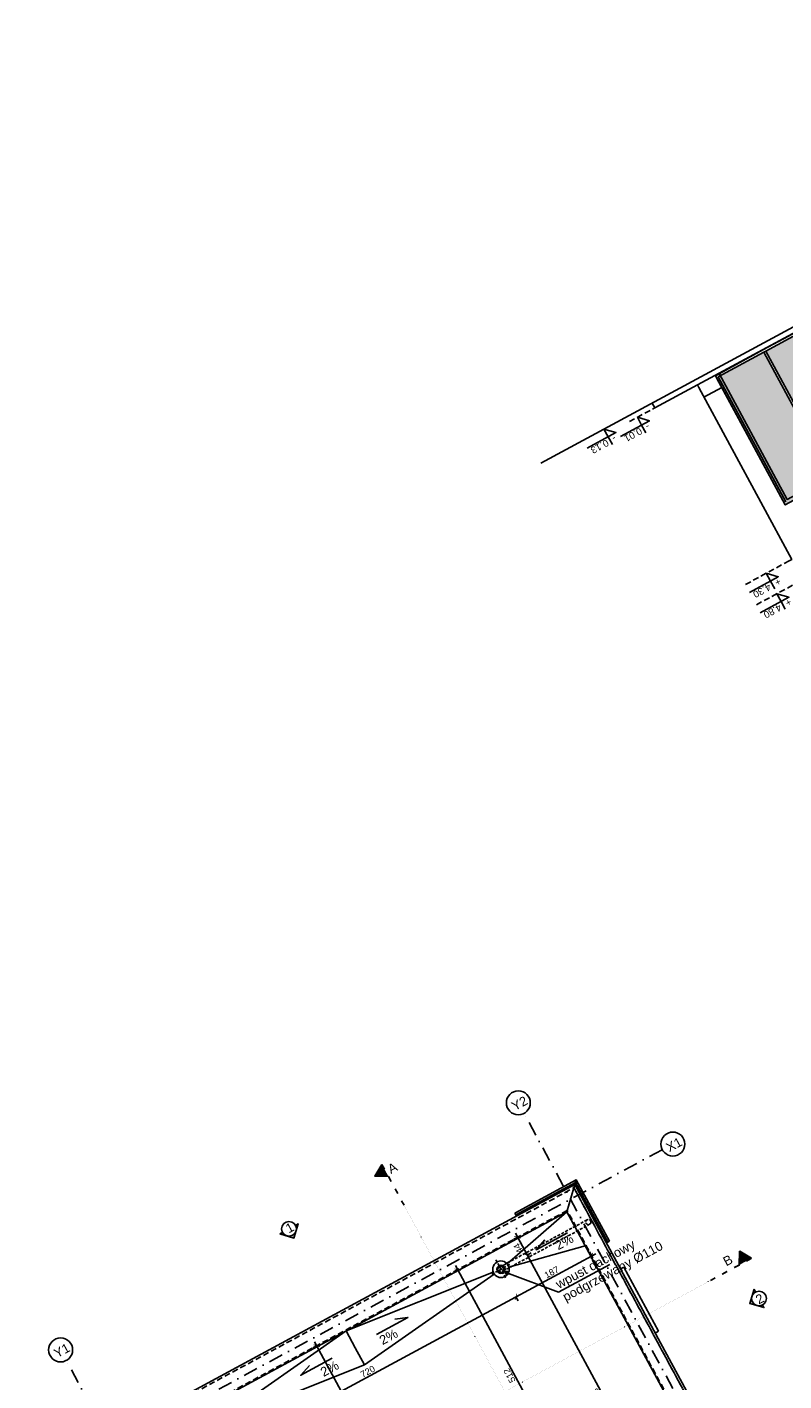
# Model space of a CAD drawing. Header units: millimetres. Extents: x -667476 to -405070, y -32043 to 330643.
# Tile 14 of 55: x -510467 to -494044, y 41911 to 71316. Entities that reach past the tile are written whole.
import ezdxf
from ezdxf.enums import TextEntityAlignment as Align

# ---------------------------------------------------------------- set-up
doc = ezdxf.new("R2010")
doc.units = ezdxf.units.MM
doc.header["$LTSCALE"] = 10
for name, pattern in [('ACAD_ISO03W100', [30, 12, -18]), ('B0301', [25, 12.5, -6.25, 0, -6.25]), ('DASHDOT', [25.4, 12.7, -6.35, 0, -6.35]), ('DASHED', [19.05, 12.7, -6.35]), ('DOT2', [3.175, 0, -3.175])]:
    doc.linetypes.add(name, pattern=pattern)
for name, color, linetype in [('01 - dach - warstwa spadkowa', 250, 'Continuous'), ('01 - grunt', 3, 'Continuous'), ('02-element ponizej', 250, 'Continuous'), ('02-element powyzej', 250, 'DASHED'), ('05 - grafika', 251, 'Continuous'), ('05 - osie', 1, 'DASHDOT'), ('05 - przekroj', 3, 'Continuous'), ('05 - tekst 01', 1, 'Continuous'), ('05 - wymiary', 3, 'Continuous'), ('05-grafika', 251, 'Continuous'), ('05-osie', 1, 'DASHDOT'), ('05-przekroj', 3, 'Continuous'), ('05-tekst', 1, 'Continuous'), ('05-wymiary', 3, 'Continuous'), ('05-wymiary PB', 3, 'Continuous'), ('06 - elewacja cien', 254, 'Continuous'), ('06 - elewacja cienka', 250, 'Continuous'), ('06 - elewacja szklo', 252, 'Continuous'), ('06-elewacja cienka', 250, 'Continuous'), ('06-elewacja gruba', 7, 'Continuous'), ('okna', 7, 'Continuous')]:
    doc.layers.add(name, color=color, linetype=linetype)
doc.styles.add('1-100', font='arial.ttf', dxfattribs={"height": 200})
doc.styles.add('1-50', font='arial.ttf', dxfattribs={"height": 100})
doc.styles.get("Standard").update_dxf_attribs({"font": 'arial.ttf'})
doc.dimstyles.new('1-100', dxfattribs={"dimtxt": 140, "dimasz": 100, "dimexe": 100, "dimexo": 300, "dimgap": 30, "dimtad": 1, "dimdec": 0, "dimlfac": 0.1, "dimtxsty": 'Standard', "dimblk": 'ARCHTICK', "dimcen": 0.09, "dimdle": 100, "dimclre": 252, "dimadec": 0, "dimazin": 0, "dimtfac": 1, "dimtdec": 0, "dimtmove": 0, "dimatfit": 3, "dimfxl": 1, "dimfxlon": 1, "dimarcsym": 0})

# ---------------------------------------------------------------- blocks, each defined once
blk = doc.blocks.new('rozeta')
at = {"layer": '05-przekroj'}
h = blk.add_hatch(color=256, dxfattribs=at)
h.paths.add_polyline_path([(-113, -113), (-227, -227), (-160, -227, -0.198912)])
h.paths.add_polyline_path([(0, 0), (-113, -113, -0.414214), (113, -113)])
h.paths.add_polyline_path([(113, -113, -0.198912), (160, -227), (227, -227)])
for points in [[(-160, -227), (-227, -227), (0, 0), (227, -227)], [(227, -227), (160, -227)]]:
    blk.add_lwpolyline(points, dxfattribs=at)
blk.add_circle((0, -227), 160, dxfattribs=at)
blk = doc.blocks.new('_ArchTick')
at = {"color": 0, "linetype": 'ByBlock', "const_width": 0.15}
blk.add_lwpolyline([(-0.5, -0.5), (0.5, 0.5)], dxfattribs=at)
blk = doc.blocks.new('ozn osi')
at = {"layer": '05-grafika'}
blk.add_circle((0, 160), 130, dxfattribs=at)
at = {"layer": '05-osie', "style": '1-50', "flags": 12}
blk.add_attdef('NUMER_OSI', (-60, 203), '', height=100, rotation=270, dxfattribs=at)
blk = doc.blocks.new('*D447')
at = {"layer": '05-wymiary', "color": 252, "lineweight": -2, "transparency": 16777216}
for p, q in [((-504180, 42676), (-504269, 42628)), ((-502906, 40316), (-502994, 40268))]:
    blk.add_line(p, q, dxfattribs=at)
at = {"layer": '05-wymiary', "color": 0, "lineweight": -2, "transparency": 16777216}
blk.add_line((-502858, 40228), (-504229, 42763), dxfattribs=at)
at = {"layer": 'Defpoints', "color": 0, "transparency": 16777216}
for p in [(-503555, 43013), (-504181, 42675), (-502272, 40659, -96)]:
    blk.add_point(p, dxfattribs=at)
at = {"layer": '05-wymiary', "color": 0, "lineweight": -2, "transparency": 16777216, "xscale": 100, "yscale": 100, "zscale": 100}
for p, rotation in [((-504181, 42675), 118.3889074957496), ((-502906, 40316), 298.3889074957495)]:
    blk.add_blockref('_ArchTick', p, dxfattribs=dict(at, rotation=rotation))
at = {"layer": '05-wymiary', "color": 0, "transparency": 16777216, "insert": (-503633, 41447), "char_height": 140, "attachment_point": 5, "rotation": 118.3889}
blk.add_mtext('268', dxfattribs=at)
blk = doc.blocks.new('*D450')
at = {"layer": '05-wymiary', "color": 0, "lineweight": -2, "transparency": 16777216}
blk.add_line((-496320, 38547), (-499662, 44731), dxfattribs=at)
at = {"layer": '05-wymiary', "color": 252, "lineweight": -2, "transparency": 16777216}
for p, q in [((-499615, 44643), (-499526, 44691)), ((-496366, 38635), (-496455, 38587))]:
    blk.add_line(p, q, dxfattribs=at)
at = {"layer": 'Defpoints', "color": 0, "transparency": 16777216}
for p in [(-499614, 44643), (-500183, 44336), (-495291, 39216)]:
    blk.add_point(p, dxfattribs=at)
at = {"layer": '05-wymiary', "color": 0, "lineweight": -2, "transparency": 16777216, "xscale": 100, "yscale": 100, "zscale": 100}
for p, rotation in [((-499614, 44643), 118.3889074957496), ((-496367, 38635), 298.3889074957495)]:
    blk.add_blockref('_ArchTick', p, dxfattribs=dict(at, rotation=rotation))
at = {"layer": '05-wymiary', "color": 0, "transparency": 16777216, "insert": (-498080, 41591), "char_height": 140, "attachment_point": 5, "rotation": 118.3889}
blk.add_mtext('683', dxfattribs=at)
blk = doc.blocks.new('*D451')
at = {"layer": '05-wymiary', "color": 252, "lineweight": -2, "transparency": 16777216}
for p, q in [((-499823, 45031), (-499912, 44983)), ((-499615, 44643), (-499526, 44691))]:
    blk.add_line(p, q, dxfattribs=at)
at = {"layer": '05-wymiary', "color": 0, "lineweight": -2, "transparency": 16777216}
blk.add_line((-499567, 44555), (-499871, 45118), dxfattribs=at)
at = {"layer": 'Defpoints', "color": 0, "transparency": 16777216}
for p in [(-498747, 45612), (-499824, 45030), (-500183, 44336)]:
    blk.add_point(p, dxfattribs=at)
at = {"layer": '05-wymiary', "color": 0, "lineweight": -2, "transparency": 16777216, "xscale": 100, "yscale": 100, "zscale": 100}
for p, rotation in [((-499824, 45030), 118.3889074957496), ((-499614, 44643), 298.3889074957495)]:
    blk.add_blockref('_ArchTick', p, dxfattribs=dict(at, rotation=rotation))
at = {"layer": '05-wymiary', "color": 0, "transparency": 16777216, "insert": (-499807, 44789), "char_height": 140, "attachment_point": 5, "rotation": 118.3889}
blk.add_mtext('44', dxfattribs=at)
blk = doc.blocks.new('*D453')
at = {"layer": '05-wymiary', "color": 0, "lineweight": -2, "transparency": 16777216}
blk.add_line((-498647, 39738), (-501174, 44414), dxfattribs=at)
at = {"layer": '05-wymiary', "color": 252, "lineweight": -2, "transparency": 16777216}
for p, q in [((-501125, 44327), (-501214, 44279)), ((-498694, 39826), (-498606, 39874))]:
    blk.add_line(p, q, dxfattribs=at)
at = {"layer": 'Defpoints', "color": 0, "transparency": 16777216}
for p in [(-498747, 45612), (-501126, 44326), (-499247, 39527, -96)]:
    blk.add_point(p, dxfattribs=at)
at = {"layer": '05-wymiary', "color": 0, "lineweight": -2, "transparency": 16777216, "xscale": 100, "yscale": 100, "zscale": 100}
for p, rotation in [((-501126, 44326), 118.3889074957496), ((-498694, 39826), 298.3889074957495)]:
    blk.add_blockref('_ArchTick', p, dxfattribs=dict(at, rotation=rotation))
at = {"layer": '05-wymiary', "color": 0, "transparency": 16777216, "insert": (-499999, 42028), "char_height": 140, "attachment_point": 5, "rotation": 118.3889}
blk.add_mtext('512', dxfattribs=at)
blk = doc.blocks.new('kota1')
at = {"layer": '05-grafika'}
for points in [[(0, 257), (0, 128)], [(345, 128), (-128, 128), (0, 0)], [(0, 0), (0, 128)]]:
    blk.add_lwpolyline(points, dxfattribs=at)
at = {"layer": '05-tekst', "style": '1-50', "flags": 12}
for tag, p in [('PLUS/MIUNUS', (-128, 144)), ('WYSOKOSC', (0, 144))]:
    blk.add_attdef(tag, p, '', height=100, dxfattribs=at)
blk = doc.blocks.new('*D563')
at = {"layer": '05-wymiary', "color": 252, "lineweight": -2, "transparency": 16777216}
for p, q in [((-498214, 44624), (-498262, 44713)), ((-499860, 43737), (-499812, 43648))]:
    blk.add_line(p, q, dxfattribs=at)
at = {"layer": '05-wymiary', "color": 0, "lineweight": -2, "transparency": 16777216}
blk.add_line((-498126, 44673), (-499947, 43688), dxfattribs=at)
at = {"layer": 'Defpoints', "color": 0, "transparency": 16777216}
for p in [(-500072, 44130), (-499859, 43736), (-495291, 39216)]:
    blk.add_point(p, dxfattribs=at)
at = {"layer": '05-wymiary', "color": 0, "lineweight": -2, "transparency": 16777216, "xscale": 100, "yscale": 100, "zscale": 100}
for p, rotation in [((-498214, 44625), 28.38890749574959), ((-499859, 43736), 208.3889074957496)]:
    blk.add_blockref('_ArchTick', p, dxfattribs=dict(at, rotation=rotation))
at = {"layer": '05-wymiary', "color": 0, "transparency": 16777216, "insert": (-499085, 44270), "char_height": 140, "attachment_point": 5, "rotation": 28.3889}
blk.add_mtext('187', dxfattribs=at)
blk = doc.blocks.new('*D564')
at = {"layer": '05-wymiary', "color": 0, "lineweight": -2, "transparency": 16777216}
blk.add_line((-499771, 43784), (-506281, 40265), dxfattribs=at)
at = {"layer": '05-wymiary', "color": 252, "lineweight": -2, "transparency": 16777216}
for p, q in [((-499860, 43737), (-499812, 43648)), ((-506194, 40314), (-506146, 40225))]:
    blk.add_line(p, q, dxfattribs=at)
at = {"layer": 'Defpoints', "color": 0, "transparency": 16777216}
for p in [(-500072, 44130), (-506518, 40912), (-506194, 40313)]:
    blk.add_point(p, dxfattribs=at)
at = {"layer": '05-wymiary', "color": 0, "lineweight": -2, "transparency": 16777216, "xscale": 100, "yscale": 100, "zscale": 100}
for p, rotation in [((-499859, 43736), 28.38890749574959), ((-506194, 40313), 208.3889074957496)]:
    blk.add_blockref('_ArchTick', p, dxfattribs=dict(at, rotation=rotation))
at = {"layer": '05-wymiary', "color": 0, "transparency": 16777216, "insert": (-503075, 42114), "char_height": 140, "attachment_point": 5, "rotation": 28.3889}
blk.add_mtext('720', dxfattribs=at)

msp = doc.modelspace()

# ---------------------------------------------------------------- hatches: boundary and pattern name
at = {"layer": '05 - przekroj'}
h = msp.add_hatch(color=256, dxfattribs=at)
h.dxf.hatch_style = 1
h.paths.add_polyline_path([(-502924.4, 46358.1), (-502624.5, 46349.7), (-502767.1, 46613.6)])
h = msp.add_hatch(color=256, dxfattribs=at)
h.dxf.hatch_style = 1
h.paths.add_polyline_path([(-495007.4, 44728.2), (-495015.8, 44428.3), (-494751.9, 44571)])
h = msp.add_hatch(color=256, dxfattribs=at)
h.dxf.hatch_style = 1
h.paths.add_polyline_path([(-495000, 44732.2), (-495008.5, 44432.3), (-494744.6, 44574.9)])
at = {"layer": '06 - elewacja cien'}
msp.add_hatch(color=256, dxfattribs=at).paths.add_polyline_path([(-495448.4, 63788.7), (-495532, 63743.5), (-494015.3, 60937.2), (-484528.1, 66064.5), (-484568.6, 66139.2), (-493972.1, 61057.1)])
at = {"layer": '06 - elewacja szklo'}
h = msp.add_hatch(color=256, dxfattribs=at)
h.paths.add_polyline_path([(-485556.6, 65565.5), (-484591.5, 66087), (-486060.7, 68805.4), (-487025.7, 68283.9)])
h.paths.add_polyline_path([(-486634.3, 64983), (-485600.6, 65541.7), (-487069.7, 68260.1), (-488103.4, 67701.4)])
h.paths.add_polyline_path([(-488147.4, 67677.7), (-489159.1, 67130.9), (-487690, 64412.5), (-486678.3, 64959.3)])
h.paths.add_polyline_path([(-488745.6, 63841.9), (-487733.9, 64388.7), (-489203.1, 67107.1), (-490214.8, 66560.3)])
h.paths.add_polyline_path([(-489801.3, 63271.4), (-488789.6, 63818.2), (-490258.8, 66536.6), (-491270.5, 65989.8)])
h.paths.add_polyline_path([(-491314.5, 65966), (-492326.2, 65419.3), (-490857, 62700.9), (-489845.3, 63247.6)])
h.paths.add_polyline_path([(-492370.2, 65395.5), (-493381.9, 64848.7), (-491912.7, 62130.3), (-490901, 62677.1)])
h.paths.add_polyline_path([(-492968.4, 61559.8), (-491956.7, 62106.5), (-493425.9, 64824.9), (-494437.6, 64278.2)])
h.paths.add_polyline_path([(-493999.5, 61002.5), (-493012.4, 61536), (-494481.5, 64254.4), (-495468.6, 63720.9)])

# ---------------------------------------------------------------- linework, layer by layer
at = {"layer": '01 - dach - warstwa spadkowa'}
for p, q in [((-500350.8, 44269.2), (-503545.7, 42995.9)), ((-503346, 42626.4), (-503545.7, 42995.9)), ((-503146.3, 42256.9), (-503346, 42626.4))]:
    msp.add_line(p, q, dxfattribs=at)
for points in [[(-500047.6, 44453.8), (-498755.5, 45584.7)], [(-500010.1, 44384.3), (-498356.2, 44845.8)], [(-506350.4, 40979), (-503146.3, 42256.9), (-500330.9, 44232.5)], [(-506370.2, 41015.7), (-503545.7, 42995.9)]]:
    msp.add_lwpolyline(points, dxfattribs=at)
at = {"layer": '01 - grunt'}
msp.add_line((-481793.5, 71316.1), (-499318.2, 61844.9), dxfattribs=at)
at = {"layer": '02-element ponizej'}
for p, q in [((-508925.4, 40582.9), (-498580.2, 46174)), ((-498755.5, 45584.7), (-498549.9, 46275.6)), ((-508335.9, 40407), (-498755.5, 45584.7)), ((-499882.2, 45555.6), (-499846.5, 45489.6)), ((-497829.6, 44942.8), (-497895.5, 44907.1)), ((-497520.6, 44384.5), (-497592.2, 44345.9)), ((-496766.1, 42988.4), (-497520.6, 44384.5)), ((-496766.1, 42988.4), (-496837.6, 42949.7))]:
    msp.add_line(p, q, dxfattribs=at)
for points in [[(-508925.4, 40582.9), (-505074.2, 33457), (-494729, 39048.1), (-498580.2, 46174)], [(-497829.6, 44942.8), (-498549.9, 46275.6), (-499882.2, 45555.6)], [(-497864.7, 44923.8), (-498566, 46221.4), (-499863.1, 45520.4)], [(-508335.9, 40407), (-504898.4, 34046.5), (-495318, 39224.2), (-498755.5, 45584.7)]]:
    msp.add_lwpolyline(points, dxfattribs=at)
at = {"layer": '02-element ponizej', "color": 3}
for radius in [180, 90, 80]:
    msp.add_circle((-500183.4, 44335.6), radius, dxfattribs=at)
at = {"layer": '02-element powyzej'}
for p, q in [((-493926.8, 59723.2), (-494928.9, 59181.6)), ((-493689.1, 59283.4), (-494693.1, 58740.8)), ((-508857.7, 40562.7), (-498600.4, 46106.2)), ((-498600.4, 46106.2), (-494796.8, 39068.3))]:
    msp.add_line(p, q, dxfattribs=at)
at = {"layer": '02-element powyzej', "ltscale": 0.5}
for p, q in [((-500384.4, 44227), (-499982.5, 44444.2)), ((-500294.8, 44541.6), (-500072.1, 44129.6))]:
    msp.add_line(p, q, dxfattribs=at)
at = {"layer": '02-element powyzej'}
for points in [[(-497395.9, 62747.5), (-496845.8, 63044.9)], [(-508857.7, 40562.7), (-505054, 33524.8), (-494796.8, 39068.3), (-498600.4, 46106.2)]]:
    msp.add_lwpolyline(points, dxfattribs=at)
msp.add_lwpolyline([(-508363, 40415.1), (-504906.5, 34019.4), (-495290.9, 39216.1), (-498747.5, 45611.8)], close=True, dxfattribs=at)
at = {"layer": '02-element powyzej', "ltscale": 0.5}
for points in [[(-498314.3, 45408.3), (-500200.6, 44388.8)], [(-500148.3, 44292.1), (-498261.8, 45311.7)]]:
    msp.add_lwpolyline(points, dxfattribs=at)
for centre in [(-498287.9, 45360.1), (-500183.4, 44335.6)]:
    msp.add_circle(centre, 55, dxfattribs=at)
at = {"layer": '05 - grafika'}
for points in [[(-498738.3, 45127.8), (-499421.7, 44758.4), (-499233.1, 44972.9)], [(-502886.2, 42922), (-502202.8, 43291.3), (-502485.6, 43251)], [(-503845.2, 42403.7), (-504528.6, 42034.3), (-504339.9, 42248.8)]]:
    msp.add_lwpolyline(points, dxfattribs=at)
at = {"layer": '05 - przekroj', "linetype": 'DOT2'}
for p, q in [((-497175, 36266.3), (-502286.6, 45724.4)), ((-508630.6, 37070.1), (-495633.7, 44094.4))]:
    msp.add_line(p, q, dxfattribs=at)
at = {"layer": '05 - przekroj'}
for points in [[(-502767.1, 46613.6), (-502924.4, 46358.1), (-502624.5, 46349.7)], [(-494751.9, 44571), (-495007.4, 44728.2), (-495015.8, 44428.3)], [(-494744.6, 44574.9), (-495000, 44732.2), (-495008.5, 44432.3)]]:
    msp.add_lwpolyline(points, dxfattribs=at)
at = {"layer": '05 - przekroj', "linetype": 'ACAD_ISO03W100'}
for points in [[(-502767.1, 46613.6), (-502286.6, 45724.4)], [(-494744.6, 44574.9), (-495633.7, 44094.4)], [(-494751.9, 44571), (-495633.7, 44094.2)]]:
    msp.add_lwpolyline(points, dxfattribs=at)
at = {"layer": '05-osie', "linetype": 'B0301', "ltscale": 2.5}
for p, q in [((-494076.2, 37347.1), (-499683.8, 47722.9)), ((-496682.6, 46932.4), (-510467.3, 39482.5)), ((-504008.5, 31979.3), (-509616, 42355))]:
    msp.add_line(p, q, dxfattribs=at)
at = {"layer": '06 - elewacja cien'}
msp.add_lwpolyline([(-495448.4, 63788.7), (-495532, 63743.5), (-494015.3, 60937.2), (-484528.1, 66064.5), (-484568.6, 66139.2), (-493972.1, 61057.1), (-495448.4, 63788.7)], dxfattribs=at)
at = {"layer": '06 - elewacja cienka'}
for p, q in [((-493427.6, 64880.8), (-494483.3, 64310.3)), ((-493425.9, 64824.9), (-494437.6, 64278.2)), ((-494483.3, 64310.3), (-495532, 63743.5)), ((-494481.5, 64254.4), (-495468.6, 63720.9)), ((-494437.6, 64278.2), (-494481.5, 64254.4)), ((-494481.5, 64254.4), (-493012.4, 61536)), ((-494437.6, 64278.2), (-492968.4, 61559.8)), ((-495532, 63743.5), (-495505.8, 63695.1)), ((-495468.6, 63720.9), (-493999.5, 61002.5))]:
    msp.add_line(p, q, dxfattribs=at)
at = {"layer": '06-elewacja cienka'}
for p, q in [((-485664.2, 69087.8), (-495922, 63544)), ((-495394, 63488.3), (-495779.4, 63280.1))]:
    msp.add_line(p, q, dxfattribs=at)
at = {"layer": '06-elewacja gruba'}
msp.add_lwpolyline([(-493926.8, 59723.1), (-493872.8, 59752.3), (-495891.1, 63486.8), (-495891.1, 63486.8), (-495922, 63544), (-496845.7, 63044.8), (-496902.8, 63150.3)], dxfattribs=at)
at = {"layer": 'okna'}
msp.add_line((-495505.8, 63695.1), (-494015.3, 60937.2), dxfattribs=at)

# ---------------------------------------------------------------- block references
at = {"layer": '05 - osie'}
ref = msp.add_blockref('ozn osi', (-499654.9, 47669.6), dxfattribs=dict(at, xscale=1.999999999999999, yscale=1.999999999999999, zscale=1.999999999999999, rotation=28.38890749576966))
ref.add_attrib('NUMER_OSI', 'Y2', dxfattribs={"height": 200, "rotation": 28.38891, "style": '1-50'}).set_placement((-499733.4, 47851.7), align=Align.CENTER)
ref = msp.add_blockref('ozn osi', (-496301.4, 46774), dxfattribs=dict(at, xscale=1.999999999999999, yscale=1.999999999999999, zscale=1.999999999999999, rotation=28.3889074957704))
ref.add_attrib('NUMER_OSI', 'X1', dxfattribs={"height": 200, "rotation": 28.38891, "style": '1-50'}).set_placement((-496379.9, 46956.1), align=Align.CENTER)
ref = msp.add_blockref('ozn osi', (-509587.2, 42301.7), dxfattribs=dict(at, xscale=1.999999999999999, yscale=1.999999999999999, zscale=1.999999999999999, rotation=28.38890749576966))
ref.add_attrib('NUMER_OSI', 'Y1', dxfattribs={"height": 200, "rotation": 28.38891, "style": '1-50'}).set_placement((-509665.7, 42483.8), align=Align.CENTER)
at = {"layer": '05 - wymiary'}
ref = msp.add_blockref('kota1', (-497223.5, 62840.7), dxfattribs=dict(at, xscale=1.5, yscale=1.5, zscale=1.5, rotation=208.3889074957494))
ref.add_attrib('PLUS/MIUNUS', ' -', (-496951.4, 62742.5), dxfattribs={"layer": '05 - tekst 01', "height": 150, "rotation": 208.38891, "style": '1-50'})
ref.add_attrib('WYSOKOSC', ' 0.01', (-497121, 62650.9), dxfattribs={"layer": '05 - tekst 01', "height": 150, "rotation": 208.38891, "style": '1-50'})
ref = msp.add_blockref('kota1', (-497948.4, 62585.2), dxfattribs=dict(at, xscale=1.5, yscale=1.5, zscale=1.5, rotation=208.3889074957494))
ref.add_attrib('PLUS/MIUNUS', ' -', (-497676.2, 62487.1), dxfattribs={"layer": '05 - tekst 01', "height": 150, "rotation": 208.38891, "style": '1-50'})
ref.add_attrib('WYSOKOSC', ' 0.13', (-497845.8, 62395.4), dxfattribs={"layer": '05 - tekst 01', "height": 150, "rotation": 208.38891, "style": '1-50'})
at = {"layer": '05-wymiary PB'}
ref = msp.add_blockref('kota1', (-494425.7, 59453.6), dxfattribs=dict(at, xscale=1.5, yscale=1.5, zscale=1.5, rotation=208.3889074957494))
ref.add_attrib('PLUS/MIUNUS', '+', (-494153.6, 59355.4), dxfattribs={"layer": '05-tekst', "height": 150, "rotation": 208.38891, "style": '1-50'})
ref.add_attrib('WYSOKOSC', ' 4.30', (-494323.2, 59263.9), dxfattribs={"layer": '05-tekst', "height": 150, "rotation": 208.38891, "style": '1-50'})
ref = msp.add_blockref('kota1', (-494196.4, 59009.2), dxfattribs=dict(at, xscale=1.5, yscale=1.5, zscale=1.5, rotation=208.3889074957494))
ref.add_attrib('PLUS/MIUNUS', '+', (-493924.3, 58911), dxfattribs={"layer": '05-tekst', "height": 150, "rotation": 208.38891, "style": '1-50'})
ref.add_attrib('WYSOKOSC', ' 4.80', (-494093.9, 58819.5), dxfattribs={"layer": '05-tekst', "height": 150, "rotation": 208.38891, "style": '1-50'})
for p, rotation in [((-504676.5, 45013.5), 208.3889074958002), ((-494784.1, 43593.7), 118.3889074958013)]:
    msp.add_blockref('rozeta', p, dxfattribs=dict(at, rotation=rotation))

# ---------------------------------------------------------------- texts
at = {"layer": '05 - tekst 01', "char_height": 200, "width": 656.167, "attachment_point": 1, "rotation": 28.38891, "style": '1-100'}
for s, insert in [('1', (-504884.4, 45289.1)), ('2', (-494684.1, 43744.9))]:
    msp.add_mtext(s, dxfattribs=dict(at, insert=insert))
at = {"layer": '05-tekst', "char_height": 200, "width": 656.167, "rotation": 28.38891, "style": '1-100'}
for s, insert, attachment_point in [('A', (-502667.8, 46579.1), 1), ('2%', (-498940.4, 44745.3), 7), ('B', (-495389.7, 44573.5), 1), ('2%', (-502752.6, 42685), 7), ('2%', (-504032.2, 41993.4), 7)]:
    msp.add_mtext(s, dxfattribs=dict(at, insert=insert, attachment_point=attachment_point))
at = {"layer": '05-tekst', "insert": (-498749.9, 43577.1), "char_height": 200, "width": 2792.455, "attachment_point": 7, "rotation": 28.38891, "line_spacing_factor": 0.93983, "style": '1-100'}
msp.add_mtext('wpust dachowy podgrzewany %%C110', dxfattribs=at)

# ---------------------------------------------------------------- dimensions: what is measured, and where the dimension line sits
at = {"layer": '05-wymiary'}
for base, p1, p2, text, picture, middle in [((-501126.3, 44326.2), (-499246.7, 39527.4, -95.8), (-498747.5, 45611.8), '512', '*D453', (-499999.5, 42027.9)), ((-504181, 42675.3), (-502271.6, 40658.6, -95.8), (-503555.2, 43013.5), '268', '*D447', (-503632.7, 41447.3))]:
    dim = msp.add_linear_dim(base=base, p1=p1, p2=p2, angle=118.38891, text=text, dimstyle='1-100', dxfattribs=at)
    dim.commit()
    dim.dimension.update_dxf_attribs({"geometry": picture, "text_midpoint": middle})
for base, p1, p2, angle, picture, middle in [((-499823.6, 45030.2), (-500183.4, 44335.6), (-498747.5, 45611.8), 118.38891, '*D451', (-499807, 44789.1)), ((-499614.4, 44643.1), (-495290.9, 39216.1), (-500183.4, 44335.6), 118.38891, '*D450', (-498080.1, 41590.5)), ((-499859.4, 43736), (-495290.9, 39216.1), (-500072.1, 44129.6), 28.38891, '*D563', (-499085, 44269.8))]:
    dim = msp.add_linear_dim(base=base, p1=p1, p2=p2, angle=angle, dimstyle='1-100', dxfattribs=at)
    dim.commit()
    dim.dimension.update_dxf_attribs({"geometry": picture, "text_midpoint": middle})
dim = msp.add_linear_dim(base=(-506193.5, 40312.7), p1=(-500072.1, 44129.6), p2=(-506517.6, 40912.3), angle=28.38891, dimstyle='1-100', override={"dimtmove": 1}, dxfattribs=at)
dim.commit()
dim.dimension.update_dxf_attribs({"geometry": '*D564', "text_midpoint": (-503074.7, 42113.6)})

# ---------------------------------------------------------------- leaders
at = {"layer": '05 - grafika', "annotation_type": 0, "has_hookline": 1, "hookline_direction": 1, "horizontal_direction": (0.879741, 0.475454, 0)}
msp.add_leader([(-500055.1, 44256.2), (-498936.6, 43838.9), (-497820.5, 44442.1)], dimstyle='1-100', override={"dimgap": 100, "dimtad": 0, "dimldrblk": 'Dot'}, dxfattribs=at)

doc.saveas('drawing.dxf')
